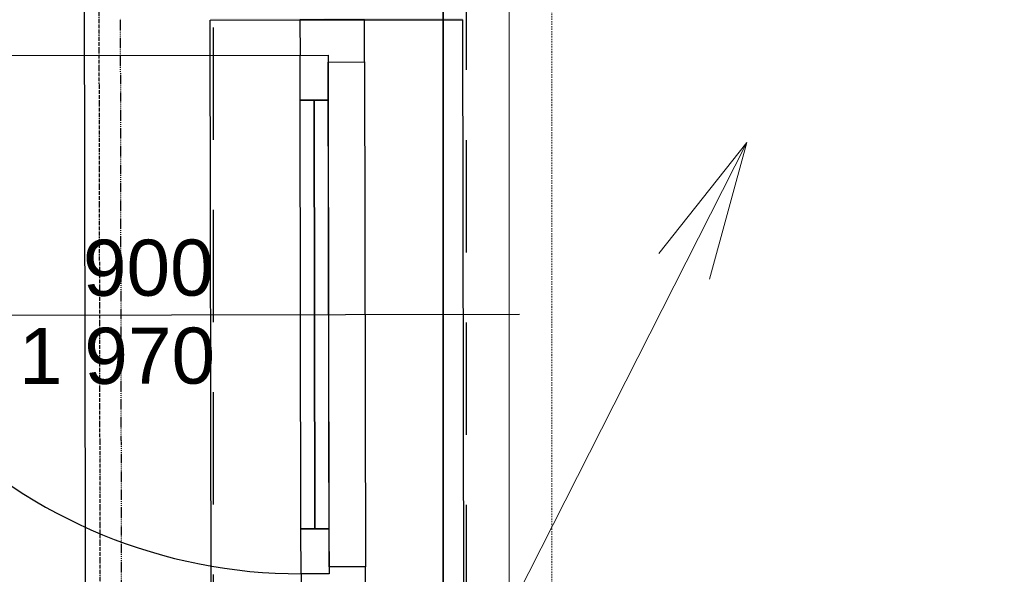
# Model space of a CAD drawing. Header units: millimetres. Extents: x -28761 to 4793, y -4271 to 20239.
# Tile 202 of 256: x -11324 to -9569, y 15447 to 16435. Entities that reach past the tile are written whole.
import ezdxf

# ---------------------------------------------------------------- set-up
doc = ezdxf.new("R2010")
doc.units = ezdxf.units.MM
doc.header["$MEASUREMENT"] = 0
for name, pattern in [('Wipeout_Contour', [1000, 0, -1000]), ('Čerchovaná M', [4.5, 2.5, -0.85, 0.3, -0.85]), ('Čerchovaná S', [3.5, 1.5, -0.85, 0.3, -0.85]), ('Čárkovaná', [325, 200, -125]), ('Čárkovaná M', [4.5, 2.5, -2])]:
    doc.linetypes.add(name, pattern=pattern)
for name, color, linetype in [('5._POHLED ZÁPADNÍ_1_Nové_Konstrukce - nenosné', 7, 'Continuous'), ('5._POHLED ZÁPADNÍ_1_Nové_Konstrukce - nosné', 7, 'Continuous'), ('5._POHLED ZÁPADNÍ_1_Nové_Kresby a obrázky', 7, 'Continuous'), ('5._POHLED ZÁPADNÍ_1_Nové_Otvory – Dveře', 7, 'Continuous'), ('5._POHLED ZÁPADNÍ_1_Nové_Otvory – Značky dveří', 7, 'Continuous'), ('5._POHLED ZÁPADNÍ_1_Nové_Výplně - Povrchové', 7, 'Continuous'), ('5._POHLED ZÁPADNÍ_1_Nové_Výplně – Řezové', 7, 'Continuous'), ('5._POHLED ZÁPADNÍ_1_Nové_ZJEDNODUŠENÝ DVŮR', 7, 'Continuous'), ('5._POHLED ZÁPADNÍ_1_Otvory – Značky dveří', 7, 'Continuous'), ('5._POHLED ZÁPADNÍ_1_TZB - elektroinstalace', 7, 'Continuous'), ('5._POHLED ZÁPADNÍ_1_TZB - kanalizace', 7, 'Continuous'), ('5._POHLED ZÁPADNÍ_1_TZB - ZTI', 7, 'Continuous')]:
    doc.layers.add(name, color=color, linetype=linetype)
doc.styles.add('GENEROVANÝ_STYL_1', font='txt')

msp = doc.modelspace()

# ---------------------------------------------------------------- hatches: boundary and pattern name
at = {"layer": '5._POHLED ZÁPADNÍ_1_Nové_Výplně – Řezové', "linetype": 'Continuous', "lineweight": 0, "true_color": 0xf2b2b2}
msp.add_hatch(color=9, dxfattribs=at).paths.add_polyline_path([(-10534.2, 16437.6), (-10984.2, 16436.8), (-10984.2, 16434.2), (-10534.2, 16435)])

# ---------------------------------------------------------------- linework, layer by layer
at = {"layer": '5._POHLED ZÁPADNÍ_1_Nové_Konstrukce - nenosné', "color": 1, "linetype": 'Čárkovaná', "lineweight": 25}
for p, q in [((-10978, 15246.2), (-10978, 16545.4)), ((-10528, 16545.4), (-10528, 15246.2))]:
    msp.add_line(p, q, dxfattribs=at)
at = {"layer": '5._POHLED ZÁPADNÍ_1_Nové_Konstrukce - nosné', "color": 1, "linetype": 'Continuous', "lineweight": 25}
for p, q in [((-10984.2, 16434.2), (-10824.2, 16434.5)), ((-10824.2, 16434.5), (-10709.2, 16434.7)), ((-10709.2, 16434.7), (-10534.2, 16435))]:
    msp.add_line(p, q, dxfattribs=at)
at = {"layer": '5._POHLED ZÁPADNÍ_1_Nové_Kresby a obrázky', "color": 1, "linetype": 'Čerchovaná S', "lineweight": 25}
msp.add_line((-11142, 15386.5), (-11143.9, 16436.5), dxfattribs=at)
at = {"layer": '5._POHLED ZÁPADNÍ_1_Nové_Otvory – Dveře', "color": 1, "linetype": 'Continuous', "lineweight": 25}
for p, q in [((-10984.2, 16434.2), (-10824.2, 16434.5)), ((-10982.2, 15384.2), (-10984.2, 16434.2)), ((-10709.2, 16434.7), (-10824.2, 16434.5)), ((-10824.2, 16434.5), (-10709.2, 16434.7)), ((-10824.2, 16434.5), (-10709.2, 16434.7)), ((-10824.2, 16434.5), (-10824, 16371.5)), ((-10709.2, 16434.7), (-10534.2, 16435)), ((-10709, 16359.7), (-10709.2, 16434.7)), ((-10532.2, 15385), (-10534.2, 16435)), ((-10824, 16371.5), (-10774, 16371.6)), ((-10824, 16371.5), (-10774, 16371.6)), ((-10823.9, 16291.5), (-10824, 16371.5)), ((-10774, 16371.6), (-10774, 16359.6)), ((-10774, 16371.6), (-10773.9, 16291.6)), ((-10774, 16359.6), (-10709, 16359.7)), ((-10772.4, 15459.6), (-10774, 16359.6)), ((-10709, 16359.7), (-10707.4, 15459.7)), ((-10773.9, 16291.6), (-10823.9, 16291.5)), ((-10797.5, 15527.6), (-10798.9, 16291.6)), ((-10822.5, 15527.5), (-10772.5, 15527.6)), ((-10822.3, 15447.5), (-10822.5, 15527.5)), ((-10772.5, 15527.6), (-10772.3, 15447.6)), ((-10707.4, 15459.7), (-10772.4, 15459.6)), ((-10772.4, 15459.6), (-10772.3, 15447.6)), ((-10707.2, 15384.7), (-10707.4, 15459.7)), ((-10772.3, 15447.6), (-10822.3, 15447.5)), ((-10772.3, 15447.6), (-10822.3, 15447.5)), ((-10822.3, 15447.5), (-10822.2, 15384.5))]:
    msp.add_line(p, q, dxfattribs=at)
at = {"layer": '5._POHLED ZÁPADNÍ_1_Nové_Otvory – Dveře', "color": 1, "linetype": 'Continuous', "lineweight": 25, "flags": 128}
for points in [[(-10822.5, 15527.5), (-10823.9, 16291.5), (-10798.9, 16291.6), (-10797.5, 15527.6)], [(-10797.5, 15527.6), (-10798.9, 16291.6), (-10773.9, 16291.6), (-10772.5, 15527.6)]]:
    msp.add_lwpolyline(points, close=True, dxfattribs=at)
at = {"layer": '5._POHLED ZÁPADNÍ_1_Nové_ZJEDNODUŠENÝ DVŮR', "color": 1, "linetype": 'Čerchovaná M', "lineweight": 25, "flags": 128}
msp.add_lwpolyline([(-11172.9, 11631.7), (-11185.1, 18095.8)], dxfattribs=at)
at = {"layer": '5._POHLED ZÁPADNÍ_1_TZB - elektroinstalace', "color": 92, "linetype": 'Continuous', "lineweight": 35, "true_color": 0x00d700, "flags": 128}
msp.add_lwpolyline([(-10443.9, 16725.8), (-10568.9, 16725.8), (-10568.9, 11350.8), (-9568.9, 11350.8)], dxfattribs=at)
msp.add_lwpolyline([(-10443.9, 16725.8), (-10568.9, 16725.8), (-10568.9, 11350.8), (-9568.9, 11350.8)], dxfattribs=at)
at = {"layer": '5._POHLED ZÁPADNÍ_1_TZB - kanalizace', "color": 30, "linetype": 'Continuous', "lineweight": 20, "true_color": 0xff6600}
for p, q in [((-10542.9, 15200), (-10027.8, 16216)), ((-10027.8, 16216), (-10184.6, 16018.6)), ((-10027.8, 16216), (-10094.3, 15972.8))]:
    msp.add_line(p, q, dxfattribs=at)
at = {"layer": '5._POHLED ZÁPADNÍ_1_TZB - ZTI', "color": 6, "linetype": 'Continuous', "lineweight": 20}
msp.add_line((-10451.4, 11902.9), (-10451.4, 16764.9), dxfattribs=at)
at = {"layer": '5._POHLED ZÁPADNÍ_1_TZB - ZTI', "color": 6, "linetype": 'Čárkovaná M', "lineweight": 20}
msp.add_line((-10375.3, 11822.2), (-10375.3, 16764.9), dxfattribs=at)

# ---------------------------------------------------------------- wipeouts: each hides what was drawn before it
at = {"color": 254, "linetype": 'Wipeout_Contour', "lineweight": 0, "ltscale": 58725.541241}
msp.add_wipeout([(-11211.9, 18097.7), (-11199.6, 11631.6), (-11211.8, 18097.7)], dxfattribs=at).dxf.layer = '5._POHLED ZÁPADNÍ_1_Nové_Výplně - Povrchové'

# ---------------------------------------------------------------- next in the draw order: linework, layer by layer
at = {"layer": '5._POHLED ZÁPADNÍ_1_Nové_Otvory – Dveře', "color": 1, "linetype": 'Continuous', "lineweight": 25}
msp.add_line((-10824, 16371.5), (-11748, 16369.8), dxfattribs=at)
msp.add_arc((-10824, 16371.5), 924, 180.105, 270.105, dxfattribs=at)
at = {"layer": '5._POHLED ZÁPADNÍ_1_Nové_Otvory – Značky dveří', "color": 1, "linetype": 'Continuous', "lineweight": 25}
msp.add_line((-11583.2, 15908.1), (-10433.2, 15910.2), dxfattribs=at)
at = {"layer": '5._POHLED ZÁPADNÍ_1_Nové_ZJEDNODUŠENÝ DVŮR', "color": 1, "linetype": 'Continuous', "lineweight": 25, "flags": 128}
msp.add_lwpolyline([(-11211.9, 18097.7), (-11199.6, 11631.6)], dxfattribs=at)

# ---------------------------------------------------------------- next in the draw order: texts
at = {"layer": '5._POHLED ZÁPADNÍ_1_Otvory – Značky dveří', "color": 1, "linetype": 'Continuous', "lineweight": 25, "char_height": 100, "rotation": 0.105, "style": 'GENEROVANÝ_STYL_1'}
for s, insert, attachment_point in [('\\A1;{\\pql;\\pt0;\\fArial|b0|i0|c238|p38;900}', (-11210.9, 15941.4), 7), ('\\A1;{\\pql;\\pt0;\\fArial|b0|i0|c238|p38;1\xa0970}', (-11325.1, 15885.7), 1)]:
    msp.add_mtext(s, dxfattribs=dict(at, insert=insert, attachment_point=attachment_point))

doc.saveas('drawing.dxf')
